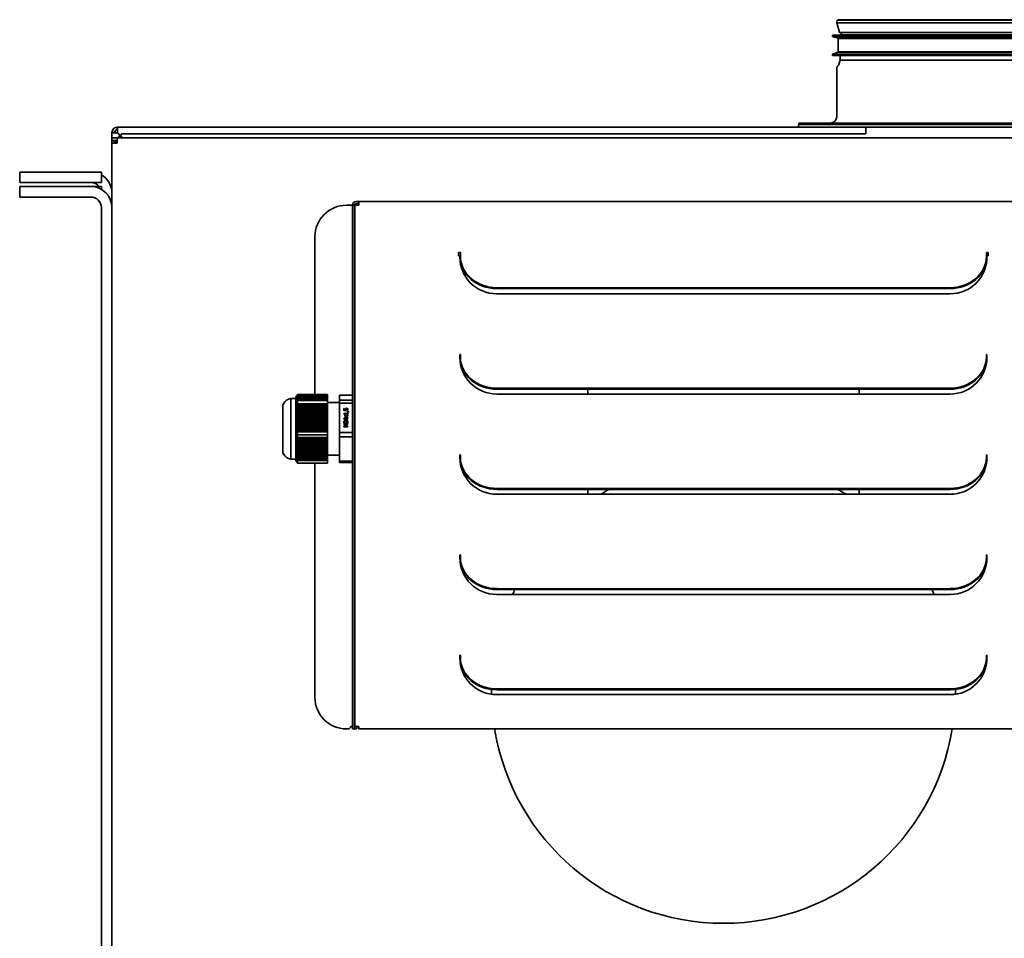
# Model space of a CAD drawing. Header units: millimetres. Extents: x 1096 to 1704, y 705 to 1275.
# Tile 2 of 3: x 1096 to 1470, y 926 to 1275. Entities that reach past the tile are written whole.
import ezdxf

# ---------------------------------------------------------------- set-up
doc = ezdxf.new("R2010")
doc.units = ezdxf.units.MM
doc.header["$LTSCALE"] = 6.666667
doc.layers.add('Krawędzie widoczne(ISO)', color=7, linetype='Continuous', lineweight=35, true_color=0x262659)

msp = doc.modelspace()

# ---------------------------------------------------------------- linework, layer by layer
at = {"layer": 'Krawędzie widoczne(ISO)'}
for p, q in [((1630.21, 1274.43), (1406.79, 1274.43)), ((1629.66, 1274.64), (1407.35, 1274.64)), ((1630.42, 1273.5), (1406.58, 1273.5)), ((1407.58, 1269.83), (1406.58, 1273.5)), ((1632.14, 1268.81), (1404.86, 1268.81)), ((1404.86, 1268.31), (1404.86, 1268.81)), ((1632.14, 1268.31), (1404.86, 1268.31)), ((1407.03, 1267.63), (1404.86, 1268.31)), ((1630.02, 1267.45), (1406.98, 1267.45)), ((1406.98, 1262.45), (1406.98, 1267.45)), ((1629.97, 1267.63), (1407.03, 1267.63)), ((1407.03, 1267.45), (1407.03, 1267.63)), ((1629.42, 1269.83), (1407.58, 1269.83)), ((1629.17, 1268.86), (1407.83, 1268.86)), ((1407.83, 1268.81), (1407.83, 1268.86)), ((1408.36, 1268.86), (1408.21, 1269.83)), ((1407.03, 1262.27), (1404.86, 1261.58)), ((1632.14, 1261.58), (1404.86, 1261.58)), ((1404.86, 1261.08), (1404.86, 1261.58)), ((1632.14, 1261.08), (1404.86, 1261.08)), ((1630.02, 1262.45), (1406.98, 1262.45)), ((1407.03, 1262.27), (1407.03, 1262.45)), ((1629.97, 1262.27), (1407.03, 1262.27)), ((1407.83, 1259.28), (1407.33, 1257.68)), ((1407.83, 1259.28), (1407.83, 1261.08)), ((1407.83, 1259.28), (1629.17, 1259.28)), ((1406.5, 1237.86), (1406.5, 1256.26)), ((1133.5, 1232.86), (1133.5, 1233.86)), ((1133.5, 1233.86), (1414.84, 1233.86)), ((1392, 1234.86), (1645, 1234.86)), ((1392, 1233.86), (1392, 1234.86)), ((1644.9, 1235.46), (1392.1, 1235.46)), ((1392.1, 1234.86), (1392.1, 1235.46)), ((1414.84, 1233.86), (1622.16, 1233.86)), ((1417.5, 1233.36), (1417.5, 1231.36)), ((1131.5, 1229.86), (1131.5, 1231.86)), ((1131.5, 1231.86), (1132.5, 1231.86)), ((1131.5, 1229.86), (1132.3, 1229.86)), ((1131.5, 1229.86), (1131.5, 1228.86)), ((1133.5, 1229.86), (1132.3, 1229.86)), ((1133.5, 1231.72), (1134.85, 1230.37)), ((1679.5, 1229.86), (1133.5, 1229.86)), ((1133.5, 1229.86), (1133.5, 1227.86)), ((1134.99, 1230.51), (1133.64, 1231.86)), ((1134, 1229.86), (1134, 1230.01)), ((1134.85, 1230.37), (1135.36, 1229.86)), ((1134.99, 1230.51), (1135.64, 1229.86)), ((1135.35, 1231.36), (1417.5, 1231.36)), ((1132.3, 1228.86), (1131.5, 1228.86)), ((1131.5, 1228.76), (1131.5, 1228.86)), ((1131.5, 1227.96), (1131.5, 1228.76)), ((1132.5, 1228.76), (1131.5, 1228.76)), ((1131.5, 1227.96), (1131.5, 1227.86)), ((1131.5, 1227.86), (1131.5, 768.86)), ((1131.5, 1227.86), (1133.5, 1227.86)), ((1132.3, 1228.86), (1133.5, 1228.86)), ((1132.5, 1228.76), (1132.5, 1227.96)), ((1132.5, 1227.86), (1132.5, 1227.96)), ((1133, 1228.36), (1133.5, 1228.36)), ((1133, 1228.36), (1133, 1227.86)), ((1096.5, 1216.86), (1096.5, 1212.86)), ((1096.5, 1216.86), (1127.5, 1216.86)), ((1127.5, 1212.86), (1127.5, 1216.86)), ((1127.5, 1212.86), (1096.5, 1212.86)), ((1096.5, 1211.36), (1112, 1211.36)), ((1096.5, 1211.36), (1096.5, 1207.36)), ((1112, 1211.36), (1123.5, 1211.36)), ((1123.5, 1211.36), (1127.5, 1211.36)), ((1127.5, 1211.36), (1127.5, 1210.29)), ((1112, 1207.36), (1096.5, 1207.36)), ((1123.5, 1207.36), (1112, 1207.36)), ((1127.5, 1203.36), (1127.5, 784.36)), ((1220.5, 1204.28), (1222.1, 1204.28)), ((1222.1, 1204.28), (1222.8, 1204.28)), ((1222.8, 1203.78), (1222.8, 1204.28)), ((1223.5, 1204.28), (1222.8, 1204.28)), ((1222.8, 1203.78), (1222.8, 1006.68)), ((1223.5, 1204.28), (1223.5, 1203.78)), ((1223.5, 1006.68), (1223.5, 1203.78)), ((1225.11, 1204.28), (1223.71, 1204.28)), ((1223.71, 1006.56), (1223.71, 1204.28)), ((1224.2, 1205.68), (1225.11, 1205.68)), ((1225.11, 1204.98), (1224.2, 1204.98)), ((1224.2, 1204.28), (1224.2, 1204.98)), ((1225.11, 1204.28), (1225.11, 1205.68)), ((1225.11, 1205.68), (1501.89, 1205.68)), ((1208.5, 1192.28), (1208.5, 1132.46)), ((1263, 1185.07), (1263, 1186.3)), ((1263, 1186.3), (1263.7, 1186.3)), ((1263.5, 1185.07), (1263, 1185.07)), ((1263.5, 1184.68), (1263.5, 1185.07)), ((1263.7, 1186.3), (1263.7, 1185.95)), ((1263.7, 1185.95), (1263.7, 1185.6)), ((1263.7, 1185.6), (1263.7, 1184.96)), ((1263.7, 1184.96), (1263.7, 1184.61)), ((1463.3, 1186.3), (1464, 1186.3)), ((1463.3, 1185.95), (1463.3, 1186.3)), ((1463.3, 1185.6), (1463.3, 1185.95)), ((1463.3, 1184.96), (1463.3, 1185.6)), ((1463.3, 1184.96), (1463.3, 1184.61)), ((1463.5, 1185.07), (1463.5, 1184.68)), ((1464, 1185.07), (1463.5, 1185.07)), ((1464, 1186.3), (1464, 1185.07)), ((1277.5, 1173.01), (1449.5, 1173.01)), ((1449.5, 1172.66), (1277.5, 1172.66)), ((1449.5, 1170.68), (1277.5, 1170.68)), ((1263.5, 1146.68), (1263.5, 1147.68)), ((1263.5, 1147.68), (1263.7, 1147.68)), ((1263.7, 1147.68), (1263.7, 1146.95)), ((1263.7, 1146.95), (1263.7, 1146.77)), ((1463.3, 1147.68), (1463.5, 1147.68)), ((1463.3, 1146.95), (1463.3, 1147.68)), ((1463.3, 1146.77), (1463.3, 1146.95)), ((1463.5, 1147.68), (1463.5, 1146.68)), ((1263.7, 1146.77), (1263.7, 1146.76)), ((1263.7, 1146.76), (1263.7, 1146.58)), ((1463.3, 1146.77), (1463.3, 1146.76)), ((1463.3, 1146.76), (1463.3, 1146.58)), ((1213.3, 1131.96), (1201.53, 1131.96)), ((1201.6, 1132.06), (1213.3, 1132.06)), ((1213.3, 1132.16), (1201.68, 1132.16)), ((1201.77, 1132.26), (1213.3, 1132.26)), ((1213.3, 1132.46), (1201.98, 1132.46)), ((1213.3, 1132.46), (1213.3, 1132.26)), ((1213.3, 1132.26), (1213.3, 1132.16)), ((1213.3, 1132.16), (1213.3, 1132.06)), ((1213.3, 1132.06), (1213.3, 1131.96)), ((1213.3, 1131.96), (1213.3, 1131.86)), ((1217.8, 1132.3), (1217.8, 1130.34)), ((1217.8, 1132.3), (1222.8, 1132.3)), ((1277.5, 1134.87), (1449.5, 1134.87)), ((1449.5, 1134.52), (1277.5, 1134.52)), ((1449.5, 1132.68), (1277.5, 1132.68)), ((1312, 1132.68), (1312, 1134.52)), ((1415, 1132.68), (1415, 1134.52)), ((1199.39, 1130.98), (1199.39, 1107.98)), ((1201.3, 1130.98), (1199.39, 1130.98)), ((1201.3, 1131.48), (1201.3, 1131.43)), ((1201.3, 1131.48), (1201.3, 1131.48)), ((1201.31, 1131.47), (1201.3, 1131.43)), ((1201.3, 1131.37), (1201.3, 1131.43)), ((1201.3, 1131.37), (1201.3, 1131.32)), ((1213.3, 1131.37), (1201.3, 1131.37)), ((1201.3, 1131.37), (1201.3, 1131.37)), ((1201.3, 1131.32), (1201.3, 1131.27)), ((1201.3, 1131.14), (1201.3, 1131.27)), ((1201.3, 1131.27), (1201.3, 1131.27)), ((1201.3, 1131.27), (1213.3, 1131.27)), ((1201.3, 1131.14), (1201.31, 1131.17)), ((1201.3, 1131.14), (1201.3, 1130.96)), ((1201.3, 1130.82), (1201.3, 1130.96)), ((1201.3, 1130.82), (1201.3, 1130.49)), ((1201.3, 1130.42), (1201.3, 1130.49)), ((1201.3, 1130.42), (1201.3, 1126.42)), ((1201.31, 1131.47), (1213.3, 1131.47)), ((1213.3, 1131.17), (1201.31, 1131.17)), ((1213.3, 1131.57), (1201.33, 1131.57)), ((1201.33, 1131.07), (1213.3, 1131.07)), ((1201.37, 1131.66), (1213.3, 1131.66)), ((1213.3, 1130.97), (1201.37, 1130.97)), ((1213.3, 1131.76), (1201.41, 1131.76)), ((1201.41, 1130.87), (1213.3, 1130.87)), ((1201.46, 1131.86), (1213.3, 1131.86)), ((1213.3, 1130.78), (1201.46, 1130.78)), ((1201.53, 1130.68), (1213.3, 1130.68)), ((1213.3, 1128.57), (1201.55, 1128.57)), ((1213.3, 1130.58), (1201.6, 1130.58)), ((1201.68, 1130.48), (1213.3, 1130.48)), ((1213.3, 1128.47), (1201.68, 1128.47)), ((1213.3, 1130.38), (1201.77, 1130.38)), ((1201.77, 1129.03), (1213.3, 1129.03)), ((1213.3, 1130.18), (1201.98, 1130.18)), ((1213.3, 1131.86), (1213.3, 1131.76)), ((1213.3, 1131.76), (1213.3, 1131.66)), ((1213.3, 1131.66), (1213.3, 1131.57)), ((1213.3, 1131.57), (1213.3, 1131.47)), ((1213.3, 1131.47), (1213.3, 1131.37)), ((1213.3, 1131.37), (1213.3, 1131.27)), ((1213.3, 1131.27), (1213.3, 1131.17)), ((1213.3, 1131.17), (1213.3, 1131.07)), ((1213.3, 1131.07), (1213.3, 1130.97)), ((1213.3, 1130.97), (1213.3, 1130.87)), ((1213.3, 1130.87), (1213.3, 1130.78)), ((1213.3, 1130.78), (1213.3, 1130.68)), ((1213.3, 1130.68), (1213.3, 1130.58)), ((1213.3, 1130.58), (1213.3, 1130.48)), ((1213.3, 1130.48), (1213.3, 1130.38)), ((1213.3, 1130.38), (1213.3, 1130.18)), ((1213.3, 1130.18), (1213.3, 1129.03)), ((1217.8, 1129.48), (1213.3, 1129.48)), ((1213.3, 1129.03), (1213.3, 1128.57)), ((1213.3, 1128.57), (1213.3, 1128.47)), ((1213.3, 1128.47), (1213.3, 1127.9)), ((1217.8, 1130.34), (1217.8, 1129.24)), ((1222.8, 1130.34), (1217.8, 1130.34)), ((1217.8, 1129.24), (1217.8, 1118.14)), ((1217.8, 1129.24), (1222.8, 1129.24)), ((1223.5, 1129.48), (1223.71, 1129.48)), ((1196.3, 1128.08), (1196.3, 1110.88)), ((1201.3, 1126.32), (1201.3, 1126.42)), ((1213.3, 1126.32), (1201.3, 1126.32)), ((1201.3, 1126.29), (1201.3, 1126.32)), ((1201.3, 1126.29), (1201.3, 1125.51)), ((1201.3, 1125.2), (1201.3, 1125.51)), ((1213.3, 1125.2), (1201.3, 1125.2)), ((1201.3, 1125.12), (1201.3, 1125.2)), ((1201.3, 1125.12), (1201.3, 1124.5)), ((1201.31, 1124.53), (1201.3, 1124.5)), ((1201.3, 1124.07), (1201.3, 1124.5)), ((1201.31, 1124.53), (1213.3, 1124.53)), ((1213.3, 1125.1), (1201.33, 1125.1)), ((1201.37, 1125.66), (1213.3, 1125.66)), ((1213.3, 1127.44), (1201.38, 1127.44)), ((1213.3, 1126.22), (1201.41, 1126.22)), ((1201.46, 1126.78), (1213.3, 1126.78)), ((1213.3, 1127.34), (1201.53, 1127.34)), ((1201.6, 1127.9), (1213.3, 1127.9)), ((1213.3, 1127.9), (1213.3, 1127.44)), ((1213.3, 1127.44), (1213.3, 1127.34)), ((1213.3, 1127.34), (1213.3, 1126.78)), ((1213.3, 1126.78), (1213.3, 1126.32)), ((1213.3, 1126.32), (1213.3, 1126.22)), ((1213.3, 1126.22), (1213.3, 1125.66)), ((1213.3, 1125.66), (1213.3, 1125.2)), ((1213.3, 1125.2), (1213.3, 1125.1)), ((1213.3, 1125.1), (1213.3, 1124.53)), ((1213.3, 1124.53), (1213.3, 1124.07)), ((1219.47, 1126.49), (1219.47, 1127.26)), ((1219.47, 1127.26), (1219.65, 1127.26)), ((1219.47, 1127.23), (1219.65, 1127.23)), ((1220.25, 1126.49), (1219.47, 1126.49)), ((1219.47, 1125.18), (1219.47, 1125.32)), ((1219.47, 1125.32), (1220.82, 1125.32)), ((1219.47, 1125.29), (1220.82, 1125.29)), ((1219.65, 1127.26), (1219.65, 1126.67)), ((1219.65, 1126.67), (1220.05, 1126.67)), ((1219.65, 1126.67), (1219.65, 1126.64)), ((1219.65, 1126.64), (1220.05, 1126.64)), ((1219.81, 1124.89), (1219.68, 1124.89)), ((1220.82, 1125.14), (1219.81, 1125.14)), ((1219.81, 1125.14), (1219.81, 1124.89)), ((1219.85, 1124.46), (1219.85, 1124.67)), ((1219.85, 1124.67), (1220.4, 1124.3)), ((1219.85, 1124.63), (1220.4, 1124.27)), ((1220.27, 1124.2), (1219.85, 1124.46)), ((1220.05, 1126.67), (1220.05, 1126.64)), ((1220.21, 1126.77), (1220.21, 1126.73)), ((1220.4, 1124.3), (1220.97, 1124.67)), ((1220.4, 1124.27), (1220.97, 1124.63)), ((1220.97, 1124.45), (1220.55, 1124.19)), ((1220.69, 1125.97), (1220.69, 1126.2)), ((1220.69, 1126.2), (1221.35, 1125.94)), ((1220.69, 1126.17), (1221.35, 1125.9)), ((1221.35, 1125.8), (1220.69, 1125.97)), ((1220.71, 1126.43), (1220.71, 1126.45)), ((1220.92, 1126.43), (1220.71, 1126.43)), ((1220.79, 1126.6), (1220.79, 1126.56)), ((1220.82, 1125.32), (1220.82, 1125.57)), ((1220.82, 1125.57), (1220.97, 1125.57)), ((1220.82, 1125.54), (1220.97, 1125.54)), ((1220.82, 1125.32), (1220.82, 1125.29)), ((1220.82, 1124.89), (1220.82, 1125.14)), ((1220.97, 1124.89), (1220.82, 1124.89)), ((1220.83, 1126.8), (1220.83, 1126.77)), ((1220.97, 1125.57), (1220.97, 1124.89)), ((1220.97, 1124.67), (1220.97, 1124.45)), ((1221.35, 1125.94), (1221.35, 1125.8)), ((1201.3, 1124.07), (1201.3, 1124.07)), ((1201.3, 1123.97), (1201.3, 1124.07)), ((1213.3, 1124.07), (1201.3, 1124.07)), ((1201.3, 1123.97), (1201.3, 1123.69)), ((1213.3, 1123.97), (1201.3, 1123.97)), ((1201.3, 1123.97), (1201.3, 1123.97)), ((1201.3, 1123.69), (1201.3, 1123.4)), ((1201.3, 1123.41), (1201.3, 1123.4)), ((1201.3, 1123.41), (1213.3, 1123.41)), ((1201.3, 1122.95), (1201.3, 1123.4)), ((1201.3, 1122.95), (1201.3, 1122.95)), ((1201.3, 1122.86), (1201.3, 1122.95)), ((1213.3, 1122.95), (1201.3, 1122.95)), ((1201.3, 1122.86), (1201.3, 1122.19)), ((1201.3, 1122.86), (1201.31, 1122.85)), ((1201.3, 1121.82), (1201.3, 1122.19)), ((1201.3, 1121.76), (1201.3, 1121.82)), ((1213.3, 1121.82), (1201.3, 1121.82)), ((1201.3, 1121.76), (1201.3, 1120.84)), ((1201.3, 1120.7), (1201.3, 1120.84)), ((1213.3, 1122.85), (1201.31, 1122.85)), ((1201.33, 1122.28), (1213.3, 1122.28)), ((1213.3, 1121.73), (1201.37, 1121.73)), ((1201.41, 1121.16), (1213.3, 1121.16)), ((1213.3, 1124.07), (1213.3, 1123.97)), ((1213.3, 1123.97), (1213.3, 1123.41)), ((1213.3, 1123.41), (1213.3, 1122.95)), ((1213.3, 1122.95), (1213.3, 1122.85)), ((1213.3, 1122.85), (1213.3, 1122.28)), ((1213.3, 1122.28), (1213.3, 1121.82)), ((1213.3, 1121.82), (1213.3, 1121.73)), ((1213.3, 1121.73), (1213.3, 1121.16)), ((1213.3, 1121.16), (1213.3, 1120.7)), ((1219.47, 1121.21), (1219.47, 1121.47)), ((1219.47, 1121.47), (1220.97, 1121.47)), ((1219.47, 1121.43), (1220.97, 1121.43)), ((1220.31, 1120.87), (1219.47, 1121.21)), ((1219.47, 1120.52), (1220.31, 1120.87)), ((1219.47, 1120.48), (1220.31, 1120.83)), ((1219.74, 1121.74), (1219.53, 1121.74)), ((1219.61, 1123.19), (1219.61, 1123.16)), ((1219.61, 1122.09), (1219.61, 1122.05)), ((1220.97, 1121.28), (1219.68, 1121.28)), ((1219.68, 1121.28), (1220.56, 1120.92)), ((1219.68, 1121.28), (1219.68, 1121.25)), ((1219.68, 1121.25), (1220.56, 1120.88)), ((1220.56, 1120.8), (1219.68, 1120.44)), ((1219.74, 1121.75), (1219.74, 1121.74)), ((1219.85, 1123.95), (1220.27, 1124.2)), ((1219.85, 1123.91), (1220.27, 1124.17)), ((1220.41, 1124.09), (1219.85, 1123.73)), ((1219.85, 1123.73), (1219.85, 1123.95)), ((1220.27, 1124.2), (1220.27, 1124.17)), ((1220.31, 1120.87), (1220.31, 1120.83)), ((1220.4, 1124.3), (1220.4, 1124.27)), ((1220.97, 1123.73), (1220.41, 1124.09)), ((1220.55, 1124.19), (1220.97, 1123.93)), ((1220.55, 1124.19), (1220.55, 1124.16)), ((1220.55, 1124.16), (1220.97, 1123.89)), ((1220.56, 1120.92), (1220.56, 1120.8)), ((1220.97, 1121.71), (1220.76, 1121.71)), ((1220.8, 1121.89), (1220.8, 1122.58)), ((1220.8, 1122.58), (1220.97, 1122.58)), ((1220.8, 1122.54), (1220.97, 1122.54)), ((1220.8, 1121.89), (1220.8, 1121.85)), ((1220.84, 1123.19), (1220.84, 1123.16)), ((1220.97, 1123.93), (1220.97, 1123.73)), ((1220.97, 1122.58), (1220.97, 1121.71)), ((1220.97, 1121.47), (1220.97, 1121.28)), ((1201.3, 1120.68), (1201.3, 1120.7)), ((1213.3, 1120.7), (1201.3, 1120.7)), ((1201.3, 1120.68), (1201.3, 1114.48)), ((1213.3, 1119.58), (1201.38, 1119.58)), ((1213.3, 1120.6), (1201.46, 1120.6)), ((1201.53, 1120.04), (1213.3, 1120.04)), ((1213.3, 1118.45), (1201.55, 1118.45)), ((1213.3, 1119.48), (1201.6, 1119.48)), ((1201.68, 1118.91), (1213.3, 1118.91)), ((1213.3, 1118.35), (1201.77, 1118.35)), ((1213.3, 1117.2), (1201.98, 1117.2)), ((1213.3, 1120.7), (1213.3, 1120.6)), ((1213.3, 1120.6), (1213.3, 1120.04)), ((1213.3, 1120.04), (1213.3, 1119.58)), ((1213.3, 1119.58), (1213.3, 1119.48)), ((1213.3, 1119.48), (1213.3, 1118.91)), ((1213.3, 1118.91), (1213.3, 1118.45)), ((1213.3, 1118.45), (1213.3, 1118.35)), ((1213.3, 1118.35), (1213.3, 1117.2)), ((1213.3, 1117.2), (1213.3, 1116.25)), ((1217.8, 1118.14), (1217.8, 1116.43)), ((1222.8, 1118.14), (1217.8, 1118.14)), ((1219.47, 1120.26), (1219.47, 1120.52)), ((1220.97, 1120.26), (1219.47, 1120.26)), ((1219.68, 1120.44), (1220.97, 1120.44)), ((1219.68, 1120.44), (1219.68, 1120.4)), ((1219.68, 1120.4), (1220.97, 1120.4)), ((1220.97, 1120.44), (1220.97, 1120.26)), ((1201.3, 1114.33), (1201.3, 1114.48)), ((1201.3, 1114.33), (1201.3, 1113.51)), ((1201.3, 1113.12), (1201.3, 1113.51)), ((1201.37, 1113.47), (1213.3, 1113.47)), ((1213.3, 1113.94), (1201.41, 1113.94)), ((1201.46, 1114.4), (1213.3, 1114.4)), ((1213.3, 1114.87), (1201.53, 1114.87)), ((1201.6, 1115.33), (1213.3, 1115.33)), ((1213.3, 1115.79), (1201.68, 1115.79)), ((1201.77, 1116.25), (1213.3, 1116.25)), ((1213.3, 1116.25), (1213.3, 1115.79)), ((1213.3, 1115.79), (1213.3, 1115.33)), ((1213.3, 1115.33), (1213.3, 1114.87)), ((1213.3, 1114.87), (1213.3, 1114.4)), ((1213.3, 1114.4), (1213.3, 1113.94)), ((1213.3, 1113.94), (1213.3, 1113.47)), ((1213.3, 1113.47), (1213.3, 1113.01)), ((1217.8, 1116.43), (1217.8, 1107.28)), ((1217.8, 1116.43), (1222.8, 1116.43)), ((1201.3, 1113.12), (1201.3, 1112.55)), ((1201.3, 1112.09), (1201.3, 1112.55)), ((1201.31, 1112.55), (1201.3, 1112.55)), ((1201.3, 1112.09), (1201.3, 1111.85)), ((1213.3, 1112.09), (1201.3, 1112.09)), ((1201.3, 1112.09), (1201.3, 1112.09)), ((1201.3, 1111.85), (1201.3, 1111.62)), ((1201.3, 1111.62), (1201.3, 1111.62)), ((1201.3, 1111.62), (1213.3, 1111.62)), ((1201.3, 1111.2), (1201.3, 1111.62)), ((1201.3, 1111.2), (1201.31, 1111.16)), ((1201.3, 1111.2), (1201.3, 1110.71)), ((1201.3, 1110.42), (1201.3, 1110.71)), ((1201.3, 1110.42), (1201.3, 1109.84)), ((1201.3, 1109.74), (1201.3, 1109.84)), ((1201.3, 1109.74), (1201.3, 1107.54)), ((1201.31, 1112.55), (1213.3, 1112.55)), ((1213.3, 1111.16), (1201.31, 1111.16)), ((1213.3, 1113.01), (1201.33, 1113.01)), ((1201.33, 1110.7), (1213.3, 1110.7)), ((1213.3, 1110.23), (1201.37, 1110.23)), ((1201.41, 1109.77), (1213.3, 1109.77)), ((1213.3, 1113.01), (1213.3, 1112.55)), ((1213.3, 1112.55), (1213.3, 1112.09)), ((1213.3, 1112.09), (1213.3, 1111.62)), ((1213.3, 1111.62), (1213.3, 1111.16)), ((1213.3, 1111.16), (1213.3, 1110.7)), ((1213.3, 1110.7), (1213.3, 1110.23)), ((1213.3, 1110.23), (1213.3, 1109.77)), ((1213.3, 1109.77), (1213.3, 1109.31)), ((1263.5, 1108.68), (1263.5, 1109.68)), ((1263.5, 1109.68), (1263.7, 1109.68)), ((1263.7, 1109.68), (1263.7, 1108.95)), ((1463.3, 1109.68), (1463.5, 1109.68)), ((1463.3, 1108.95), (1463.3, 1109.68)), ((1463.5, 1109.68), (1463.5, 1108.68)), ((1201.3, 1107.98), (1199.39, 1107.98)), ((1201.3, 1107.52), (1201.3, 1107.54)), ((1201.3, 1107.52), (1201.3, 1107.48)), ((1201.43, 1107.2), (1201.41, 1107.2)), ((1213.3, 1109.31), (1201.46, 1109.31)), ((1201.53, 1108.84), (1213.3, 1108.84)), ((1201.56, 1107), (1201.53, 1107)), ((1213.3, 1108.38), (1201.6, 1108.38)), ((1201.68, 1107.92), (1213.3, 1107.92)), ((1201.73, 1106.81), (1201.68, 1106.81)), ((1213.3, 1107.46), (1201.77, 1107.46)), ((1213.3, 1106.51), (1201.98, 1106.51)), ((1208.5, 1106.51), (1208.5, 1017.68)), ((1217.8, 1109.48), (1213.3, 1109.48)), ((1213.3, 1109.31), (1213.3, 1108.84)), ((1213.3, 1108.84), (1213.3, 1108.38)), ((1213.3, 1108.38), (1213.3, 1107.92)), ((1213.3, 1107.92), (1213.3, 1107.46)), ((1213.3, 1107.46), (1213.3, 1106.51)), ((1217.8, 1107.28), (1217.8, 1106.67)), ((1222.8, 1107.28), (1217.8, 1107.28)), ((1217.8, 1106.67), (1222.8, 1106.67)), ((1223.5, 1109.48), (1223.71, 1109.48)), ((1263.7, 1108.95), (1263.7, 1108.77)), ((1263.7, 1108.77), (1263.7, 1108.76)), ((1263.7, 1108.76), (1263.7, 1108.58)), ((1463.3, 1108.77), (1463.3, 1108.95)), ((1463.3, 1108.77), (1463.3, 1108.76)), ((1463.3, 1108.76), (1463.3, 1108.58)), ((1277.5, 1096.87), (1449.5, 1096.87)), ((1449.5, 1096.52), (1277.5, 1096.52)), ((1449.5, 1094.68), (1277.5, 1094.68)), ((1312, 1094.68), (1312, 1096.52)), ((1415, 1094.68), (1415, 1096.52)), ((1263.5, 1070.68), (1263.5, 1071.68)), ((1263.5, 1071.68), (1263.7, 1071.68)), ((1263.7, 1071.68), (1263.7, 1070.95)), ((1263.7, 1070.95), (1263.7, 1070.77)), ((1263.7, 1070.77), (1263.7, 1070.76)), ((1263.7, 1070.76), (1263.7, 1070.58)), ((1463.3, 1071.68), (1463.5, 1071.68)), ((1463.3, 1070.95), (1463.3, 1071.68)), ((1463.3, 1070.77), (1463.3, 1070.95)), ((1463.3, 1070.77), (1463.3, 1070.76)), ((1463.3, 1070.76), (1463.3, 1070.58)), ((1463.5, 1071.68), (1463.5, 1070.68)), ((1277.5, 1058.87), (1449.5, 1058.87)), ((1449.5, 1058.52), (1277.5, 1058.52)), ((1449.5, 1056.68), (1277.5, 1056.68)), ((1263.5, 1032.68), (1263.5, 1033.68)), ((1263.5, 1033.68), (1263.7, 1033.68)), ((1263.7, 1033.68), (1263.7, 1032.95)), ((1263.7, 1032.95), (1263.7, 1032.77)), ((1263.7, 1032.77), (1263.7, 1032.76)), ((1263.7, 1032.76), (1263.7, 1032.58)), ((1463.3, 1033.68), (1463.5, 1033.68)), ((1463.3, 1032.95), (1463.3, 1033.68)), ((1463.3, 1032.77), (1463.3, 1032.95)), ((1463.3, 1032.77), (1463.3, 1032.76)), ((1463.3, 1032.76), (1463.3, 1032.58)), ((1463.5, 1033.68), (1463.5, 1032.68)), ((1277.5, 1020.87), (1449.5, 1020.87)), ((1449.5, 1020.52), (1277.5, 1020.52)), ((1449.5, 1018.68), (1277.5, 1018.68)), ((1220.5, 1005.68), (1221.11, 1005.68)), ((1222.1, 1006.56), (1222.8, 1006.56)), ((1222.8, 1005.68), (1222.8, 1006.68)), ((1222.8, 1005.68), (1223.5, 1005.68)), ((1223.5, 1006.68), (1223.5, 1005.68)), ((1225.11, 1006.56), (1223.71, 1006.56)), ((1223.71, 1005.68), (1223.71, 1006.56)), ((1223.71, 1005.68), (1224.41, 1005.68)), ((1224.41, 1006.56), (1224.41, 1005.68)), ((1225.11, 1005.68), (1225.11, 1006.56)), ((1501.89, 1005.68), (1225.11, 1005.68))]:
    msp.add_line(p, q, dxfattribs=at)
for centre, radius, start, end in [((1407.64, 1273.75), 1.08, 141.5191, 193.3901), ((1407.35, 1273.79), 0.845, 90, 131.4069), ((1407.7, 1256.26), 1.2, 125.1191, 180), ((1406.52, 1257.93), 0.845, 305.1191, 342.463), ((1404.1, 1237.86), 2.4, 270, 0), ((1133.5, 1231.86), 2, 90, 180), ((1133.5, 1231.86), 1, 90, 180), ((1418, 1233.36), 0.5, 90, 180), ((1134.5, 1230.01), 0.5, 45, 180), ((1135.35, 1230.86), 0.5, 90, 225), ((1137.5, 1227.86), 3, 133.0898, 136.9102), ((1123.5, 1208.86), 8, 0, 60), ((1123.5, 1208.86), 4, 38.6822, 90), ((1123.5, 1203.36), 8, 0, 90), ((1123.5, 1203.36), 4, 0, 90), ((1220.5, 1192.28), 12, 90, 180), ((1224.2, 1204.28), 1.4, 90, 180), ((1224.2, 1204.28), 0.7, 90, 180), ((1277.5, 1184.68), 14, 180, 270), ((1449.5, 1184.68), 14, 270, 0), ((1277.5, 1146.68), 14, 180, 270), ((1449.5, 1146.68), 14, 270, 0), ((1198.3, 1128.08), 2, 151.9758, 180), ((1199.85, 1127.26), 3.75, 96.9421, 151.9758), ((1198.3, 1110.88), 2, 180, 208.0242), ((1199.85, 1111.71), 3.75, 208.0242, 263.0579), ((1277.5, 1108.68), 14, 180, 270), ((1449.5, 1108.68), 14, 270, 0), ((1363.5, 1019.98), 88, 119.5661, 121.9117), ((1363.5, 1019.98), 88, 58.0883, 60.4339), ((1277.5, 1070.68), 14, 180, 270), ((1449.5, 1070.68), 14, 270, 0), ((1363.5, 1019.98), 88, 154.0256, 155.3518), ((1363.5, 1019.98), 88, 24.6482, 25.9744), ((1277.5, 1032.68), 14, 180, 270), ((1449.5, 1032.68), 14, 270, 0), ((1363.5, 1019.98), 88, 179.5656, 180.7537), ((1363.5, 1019.98), 88, 359.2463, 0.4344), ((1220.5, 1017.68), 12, 180, 270), ((1221.11, 1006.68), 1, 270, 352.8192), ((1223.67, 1006.56), 0.175, 180, 282.2503), ((1223.67, 1006.56), 0.875, 258.463, 272.4322), ((1223.67, 1006.56), 0.875, 327.3983, 0), ((1363.5, 1019.98), 88, 189.352, 350.648)]:
    msp.add_arc(centre, radius, start, end, dxfattribs=at)
for centre, major_axis, ratio, start_param, end_param in [((1277.5, 1184.96), (-13.8, 0), 0.866025, 0, 1.570796), ((1277.5, 1184.61), (-13.8, 0), 0.866025, 0, 1.570796), ((1449.5, 1184.96), (13.8, 0), 0.866025, 4.712389, 6.283185), ((1449.5, 1184.61), (13.8, 0), 0.866025, 4.712389, 6.283185), ((1263.77, 1146.95), (-0.019, -0.696), 0.102041, 4.975613, 5.238832), ((1277.5, 1146.83), (-13.8, 0), 0.866025, 0.019124, 1.570796), ((1263.77, 1146.95), (0.02, 1.4), 0.051235, 1.832953, 2.095108), ((1277.5, 1146.48), (-13.8, 0), 0.866025, 0.019124, 1.570796), ((1449.5, 1146.83), (13.8, 0), 0.866025, 4.712389, 6.264061), ((1449.5, 1146.48), (13.8, 0), 0.866025, 4.712389, 6.264061), ((1463.23, 1146.95), (-0.019, 0.696), 0.102041, 4.185946, 4.449165), ((1463.23, 1146.95), (0.02, -1.4), 0.051235, 1.046485, 1.30864), ((1234.28, 1131.32), (-32.98, 0), 0.164614, 6.274037, 6.283185), ((1234.28, 1131.32), (-32.98, 0), 0.164614, 0.000001, 0.009149), ((1277.14, 1111.9), (-78.4, 0), 0.936518, 6.021734, 6.027184), ((1234.84, 1131.32), (-33.54, 0), 0.164614, 6.237994, 6.255998), ((1234.84, 1131.32), (-33.54, 0), 0.164614, 0.027187, 0.045191), ((1277.14, 1129.56), (-78.4, 0), 0.164614, 0.256001, 0.261451), ((1234.84, 1123.68), (-33.54, 0), 0.936518, 6.237994, 6.255998), ((1234.28, 1123.69), (-32.98, 0), 0.936518, 6.274037, 6.283185), ((1234.28, 1123.69), (-32.98, 0), 0.936518, 0.000001, 0.009149), ((1277.14, 1105.52), (-78.4, 0), 0.771904, 6.021734, 6.027184), ((1234.84, 1123.7), (-33.54, 0), 0.936518, 0.027187, 0.045191), ((1277.14, 1132.92), (-78.4, 0), 0.936518, 0.256001, 0.261451), ((1234.28, 1111.85), (-32.98, 0), 0.771904, 6.274037, 6.283185), ((1234.28, 1111.85), (-32.98, 0), 0.771904, 0.000001, 0.009149), ((1277.14, 1113.1), (-78.4, 0), 0.164614, 0.256001, 0.261451), ((1234.84, 1111.84), (-33.54, 0), 0.771904, 6.237994, 6.255998), ((1234.84, 1111.86), (-33.54, 0), 0.771904, 0.027187, 0.045191), ((1277.14, 1122.84), (-78.4, 0), 0.771904, 0.256001, 0.261451), ((1263.77, 1108.95), (-0.019, -0.696), 0.102041, 4.975613, 5.238832), ((1277.5, 1108.83), (-13.8, 0), 0.866025, 0.019124, 1.570796), ((1263.77, 1108.95), (0.02, 1.4), 0.051235, 1.832953, 2.095108), ((1277.5, 1108.48), (-13.8, 0), 0.866025, 0.019124, 1.570796), ((1449.5, 1108.83), (13.8, 0), 0.866025, 4.712389, 6.264061), ((1449.5, 1108.48), (13.8, 0), 0.866025, 4.712389, 6.264061), ((1463.23, 1108.95), (-0.019, 0.696), 0.102041, 4.185946, 4.449165), ((1463.23, 1108.95), (0.02, -1.4), 0.051235, 1.046485, 1.30864), ((1263.77, 1070.95), (-0.019, -0.696), 0.102041, 4.975613, 5.238832), ((1277.5, 1070.83), (-13.8, 0), 0.866025, 0.019124, 1.570796), ((1263.77, 1070.95), (0.02, 1.4), 0.051235, 1.832953, 2.095108), ((1277.5, 1070.48), (-13.8, 0), 0.866025, 0.019124, 1.570796), ((1449.5, 1070.83), (13.8, 0), 0.866025, 4.712389, 6.264061), ((1449.5, 1070.48), (13.8, 0), 0.866025, 4.712389, 6.264061), ((1463.23, 1070.95), (-0.019, 0.696), 0.102041, 4.185946, 4.449165), ((1463.23, 1070.95), (0.02, -1.4), 0.051235, 1.046485, 1.30864), ((1263.77, 1032.95), (-0.019, -0.696), 0.102041, 4.975613, 5.238832), ((1277.5, 1032.83), (-13.8, 0), 0.866025, 0.019124, 1.570796), ((1263.77, 1032.95), (0.02, 1.4), 0.051235, 1.832953, 2.095108), ((1277.5, 1032.48), (-13.8, 0), 0.866025, 0.019124, 1.570796), ((1449.5, 1032.83), (13.8, 0), 0.866025, 4.712389, 6.264061), ((1449.5, 1032.48), (13.8, 0), 0.866025, 4.712389, 6.264061), ((1463.23, 1032.95), (-0.019, 0.696), 0.102041, 4.185946, 4.449165), ((1463.23, 1032.95), (0.02, -1.4), 0.051235, 1.046485, 1.30864)]:
    msp.add_ellipse(centre, major_axis=major_axis, ratio=ratio, start_param=start_param, end_param=end_param, dxfattribs=at)
for points in [[(1133.55, 1233.59), (1133.53, 1233.77), (1133.52, 1233.86), (1133.5, 1233.86)], [(1219.68, 1124.89), (1219.68, 1125.03), (1219.59, 1125.17), (1219.47, 1125.18)], [(1220.04, 1126.8), (1220.04, 1126.91), (1220.08, 1127.06), (1220.13, 1127.12)], [(1220.04, 1126.78), (1220.04, 1126.89), (1220.08, 1127.02), (1220.13, 1127.09)], [(1220.05, 1126.67), (1220.04, 1126.71), (1220.04, 1126.77), (1220.04, 1126.8)], [(1220.13, 1127.12), (1220.19, 1127.19), (1220.36, 1127.27), (1220.5, 1127.27)], [(1220.13, 1127.09), (1220.19, 1127.16), (1220.36, 1127.23), (1220.5, 1127.23)], [(1220.28, 1127), (1220.24, 1126.96), (1220.21, 1126.84), (1220.21, 1126.77)], [(1220.21, 1126.77), (1220.21, 1126.69), (1220.23, 1126.54), (1220.25, 1126.49)], [(1220.21, 1126.73), (1220.21, 1126.67), (1220.23, 1126.56), (1220.24, 1126.49)], [(1220.49, 1127.08), (1220.41, 1127.08), (1220.31, 1127.04), (1220.28, 1127)], [(1220.74, 1127.01), (1220.69, 1127.04), (1220.57, 1127.08), (1220.49, 1127.08)], [(1220.5, 1127.27), (1220.6, 1127.27), (1220.79, 1127.2), (1220.86, 1127.14)], [(1220.5, 1127.23), (1220.6, 1127.23), (1220.79, 1127.17), (1220.86, 1127.11)], [(1220.71, 1126.45), (1220.72, 1126.47), (1220.77, 1126.55), (1220.79, 1126.6)], [(1220.72, 1126.43), (1220.74, 1126.47), (1220.77, 1126.52), (1220.79, 1126.56)], [(1220.83, 1126.8), (1220.83, 1126.86), (1220.79, 1126.97), (1220.74, 1127.01)], [(1220.79, 1126.6), (1220.81, 1126.65), (1220.83, 1126.75), (1220.83, 1126.8)], [(1220.79, 1126.56), (1220.81, 1126.62), (1220.83, 1126.71), (1220.83, 1126.77)], [(1220.86, 1127.14), (1220.92, 1127.09), (1221, 1126.91), (1221, 1126.8)], [(1220.86, 1127.11), (1220.92, 1127.05), (1221, 1126.89), (1221, 1126.78)], [(1221, 1126.8), (1221, 1126.7), (1220.96, 1126.5), (1220.92, 1126.43)], [(1219.44, 1123.19), (1219.44, 1123.42), (1219.83, 1123.64), (1220.22, 1123.64)], [(1219.44, 1123.18), (1219.46, 1123.4), (1219.84, 1123.61), (1220.22, 1123.61)], [(1220.22, 1122.74), (1219.82, 1122.74), (1219.44, 1122.96), (1219.44, 1123.19)], [(1219.44, 1122.1), (1219.44, 1122.3), (1219.66, 1122.52), (1219.85, 1122.52)], [(1219.44, 1122.09), (1219.45, 1122.28), (1219.67, 1122.49), (1219.85, 1122.49)], [(1219.53, 1121.74), (1219.5, 1121.8), (1219.44, 1122.01), (1219.44, 1122.1)], [(1219.76, 1123.4), (1219.69, 1123.37), (1219.61, 1123.27), (1219.61, 1123.19)], [(1219.61, 1123.19), (1219.61, 1123.11), (1219.69, 1123.01), (1219.77, 1122.98)], [(1219.61, 1123.16), (1219.61, 1123.08), (1219.69, 1122.98), (1219.77, 1122.95)], [(1219.68, 1122.26), (1219.64, 1122.23), (1219.61, 1122.14), (1219.61, 1122.09)], [(1219.61, 1122.09), (1219.61, 1122.04), (1219.64, 1121.94), (1219.66, 1121.89)], [(1219.61, 1122.05), (1219.61, 1122), (1219.64, 1121.9), (1219.66, 1121.85)], [(1219.66, 1121.89), (1219.68, 1121.85), (1219.73, 1121.78), (1219.74, 1121.75)], [(1219.66, 1121.85), (1219.67, 1121.82), (1219.71, 1121.78), (1219.73, 1121.74)], [(1219.86, 1122.33), (1219.8, 1122.33), (1219.71, 1122.29), (1219.68, 1122.26)], [(1220.22, 1123.45), (1220.07, 1123.45), (1219.84, 1123.43), (1219.76, 1123.4)], [(1219.77, 1122.98), (1219.84, 1122.96), (1220.08, 1122.93), (1220.22, 1122.93)], [(1219.77, 1122.95), (1219.84, 1122.92), (1220.08, 1122.9), (1220.22, 1122.9)], [(1219.85, 1122.52), (1219.94, 1122.52), (1220.09, 1122.48), (1220.15, 1122.45)], [(1219.85, 1122.49), (1219.94, 1122.49), (1220.09, 1122.45), (1220.15, 1122.41)], [(1220.4, 1122.05), (1220.21, 1122.21), (1219.98, 1122.33), (1219.86, 1122.33)], [(1220.15, 1122.45), (1220.22, 1122.41), (1220.35, 1122.32), (1220.41, 1122.26)], [(1220.15, 1122.41), (1220.22, 1122.38), (1220.35, 1122.28), (1220.41, 1122.23)], [(1220.22, 1123.64), (1220.63, 1123.64), (1221, 1123.42), (1221, 1123.19)], [(1220.22, 1123.61), (1220.62, 1123.61), (1220.98, 1123.4), (1221, 1123.18)], [(1220.68, 1123.4), (1220.61, 1123.43), (1220.38, 1123.45), (1220.22, 1123.45)], [(1221, 1123.19), (1221, 1122.96), (1220.62, 1122.74), (1220.22, 1122.74)], [(1220.22, 1122.93), (1220.38, 1122.93), (1220.59, 1122.95), (1220.68, 1122.98)], [(1220.22, 1122.9), (1220.38, 1122.9), (1220.59, 1122.92), (1220.68, 1122.95)], [(1220.76, 1121.71), (1220.67, 1121.81), (1220.49, 1121.97), (1220.4, 1122.05)], [(1220.41, 1122.26), (1220.51, 1122.17), (1220.73, 1121.95), (1220.8, 1121.89)], [(1220.41, 1122.23), (1220.51, 1122.14), (1220.73, 1121.92), (1220.8, 1121.85)], [(1220.84, 1123.19), (1220.84, 1123.27), (1220.76, 1123.37), (1220.68, 1123.4)], [(1220.68, 1122.98), (1220.75, 1123.01), (1220.84, 1123.11), (1220.84, 1123.19)], [(1220.68, 1122.95), (1220.75, 1122.98), (1220.84, 1123.08), (1220.84, 1123.16)]]:
    msp.add_open_spline(points, degree=3, dxfattribs=at)
for points, knots in [([(1133.5, 1232.86), (1133.51, 1232.86), (1133.52, 1232.83), (1133.55, 1232.73), (1133.56, 1232.66), (1133.58, 1232.48), (1133.59, 1232.37), (1133.62, 1232.12), (1133.63, 1231.99), (1133.64, 1231.86)], [0, 0, 0, 0, 0.0396205, 0.0396205, 0.0791109, 0.0791109, 0.118536, 0.118536, 0.1582193, 0.1582193, 0.1582193, 0.1582193]), ([(1133.64, 1231.86), (1133.63, 1232.21), (1133.59, 1232.91), (1133.56, 1233.42), (1133.55, 1233.59)], [-1, -1, -1, -1, -0.6666667, -0.3333435, -0.3333435, -0.3333435, -0.3333435]), ([(1131.5, 1231.86), (1131.5, 1231.86), (1131.5, 1231.85), (1131.52, 1231.85), (1131.53, 1231.84), (1131.57, 1231.84), (1131.59, 1231.83), (1131.64, 1231.83), (1131.66, 1231.82), (1131.72, 1231.82), (1131.74, 1231.82), (1131.77, 1231.81)], [0, 0, 0, 0, 0.0711993, 0.0711993, 0.1424098, 0.1424098, 0.2136114, 0.2136114, 0.2848188, 0.2848188, 0.3333333, 0.3333333, 0.3333333, 0.3333333]), ([(1131.77, 1231.81), (1131.81, 1231.81), (1131.85, 1231.81), (1131.89, 1231.8), (1132.05, 1231.79), (1132.26, 1231.78), (1132.5, 1231.77), (1132.8, 1231.75), (1133.15, 1231.74), (1133.5, 1231.72)], [0.3333435, 0.3333435, 0.3333435, 0.3333435, 0.4045326, 0.4045326, 0.4045326, 0.6666666, 0.6666666, 0.6666666, 1, 1, 1, 1]), ([(1133.5, 1231.72), (1133.37, 1231.73), (1133.24, 1231.74), (1133, 1231.77), (1132.89, 1231.78), (1132.7, 1231.8), (1132.63, 1231.81), (1132.53, 1231.84), (1132.5, 1231.85), (1132.5, 1231.86)], [-0.1582193, -0.1582193, -0.1582193, -0.1582193, -0.118536, -0.118536, -0.0791109, -0.0791109, -0.0396205, -0.0396205, 0, 0, 0, 0])]:
    msp.add_open_spline(points, degree=3, knots=knots, dxfattribs=at)
for points, weights in [([(1201.53, 1131.96), (1201.49, 1131.91), (1201.46, 1131.86)], [2.4257172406, 2.43500827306, 2.44291812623]), ([(1201.6, 1132.06), (1201.58, 1132.01), (1201.56, 1131.96)], [1.00346989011, 1.00332446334, 1.0031621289]), ([(1201.68, 1132.16), (1201.63, 1132.11), (1201.6, 1132.06)], [2.38492444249, 2.39631910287, 2.40645676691]), ([(1201.77, 1132.26), (1201.75, 1132.21), (1201.73, 1132.16)], [1.11875016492, 1.11775241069, 1.11673801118]), ([(1201.98, 1132.46), (1201.86, 1132.36), (1201.77, 1132.26)], [1.03059895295, 1.03443691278, 1.03615699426]), ([(1201.37, 1131.66), (1201.33, 1131.57), (1201.3, 1131.48)], [1.00107831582, 1.00057122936, 1]), ([(1201.3, 1131.48), (1201.32, 1131.52), (1201.33, 1131.57)], [1, 1.00039185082, 1.00075998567]), ([(1201.33, 1131.07), (1201.32, 1131.02), (1201.3, 1130.96)], [1.00075998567, 1.00039185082, 1]), ([(1201.3, 1130.82), (1201.33, 1130.9), (1201.37, 1130.97)], [1, 1.00057122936, 1.00107831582]), ([(1201.3, 1130.42), (1201.38, 1130.6), (1201.46, 1130.78)], [1, 1.00131282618, 1.00227152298]), ([(1201.41, 1131.76), (1201.39, 1131.71), (1201.37, 1131.66)], [2.45746040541, 2.46421278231, 2.469482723]), ([(1201.37, 1130.97), (1201.39, 1130.92), (1201.41, 1130.87)], [2.469482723, 2.46421278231, 2.45746040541]), ([(1201.53, 1130.68), (1201.45, 1130.39), (1201.38, 1130.12)], [2.5955942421, 2.6197340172, 2.64257377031]), ([(1201.38, 1130.12), (1201.49, 1130.34), (1201.6, 1130.58)], [1.00121647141, 1.00262710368, 1.00346989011]), ([(1201.46, 1131.86), (1201.44, 1131.81), (1201.43, 1131.76)], [1.00227152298, 1.00205608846, 1.00182277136]), ([(1201.46, 1130.78), (1201.49, 1130.73), (1201.53, 1130.68)], [2.44291812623, 2.43500827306, 2.4257172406]), ([(1201.68, 1130.48), (1201.61, 1130.2), (1201.55, 1129.92)], [2.47831262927, 2.49767251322, 2.51583023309]), ([(1201.55, 1129.92), (1201.66, 1130.15), (1201.77, 1130.38)], [1.106677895, 1.11299129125, 1.11875016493]), ([(1201.77, 1129.03), (1201.66, 1128.79), (1201.55, 1128.57)], [1.11875016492, 1.11299129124, 1.106677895]), ([(1201.55, 1128.57), (1201.61, 1128.52), (1201.68, 1128.47)], [2.51583023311, 2.49767251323, 2.47831262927]), ([(1201.6, 1130.58), (1201.63, 1130.53), (1201.68, 1130.48)], [2.40645676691, 2.39631910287, 2.38492444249]), ([(1201.68, 1128.47), (1201.63, 1128.18), (1201.6, 1127.9)], [2.38492444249, 2.39631910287, 2.40645676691]), ([(1201.77, 1130.38), (1201.86, 1130.28), (1201.98, 1130.18)], [1.03615699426, 1.03443691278, 1.03059895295]), ([(1201.98, 1130.18), (1201.86, 1129.59), (1201.77, 1129.03)], [1.03059895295, 1.03443691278, 1.03615699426]), ([(1201.46, 1126.78), (1201.38, 1126.6), (1201.3, 1126.42)], [1.00227152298, 1.00131282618, 1]), ([(1201.37, 1125.66), (1201.33, 1125.58), (1201.3, 1125.51)], [1.00107831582, 1.00057122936, 1]), ([(1201.3, 1125.12), (1201.32, 1125.11), (1201.33, 1125.1)], [1, 1.00039185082, 1.00075998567]), ([(1201.41, 1126.22), (1201.39, 1125.94), (1201.37, 1125.66)], [2.45746040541, 2.46421278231, 2.469482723]), ([(1201.6, 1127.9), (1201.49, 1127.67), (1201.38, 1127.44)], [1.00346989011, 1.00262710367, 1.00121647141]), ([(1201.38, 1127.44), (1201.45, 1127.39), (1201.53, 1127.34)], [2.64257377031, 2.6197340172, 2.5955942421]), ([(1201.53, 1127.34), (1201.49, 1127.06), (1201.46, 1126.78)], [2.4257172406, 2.43500827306, 2.44291812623]), ([(1201.33, 1122.28), (1201.32, 1122.24), (1201.3, 1122.19)], [1.00075998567, 1.00039185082, 1]), ([(1201.3, 1121.76), (1201.33, 1121.74), (1201.37, 1121.73)], [1, 1.00057122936, 1.00107831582]), ([(1201.37, 1121.73), (1201.39, 1121.44), (1201.41, 1121.16)], [2.469482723, 2.46421278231, 2.45746040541]), ([(1201.3, 1120.68), (1201.38, 1120.64), (1201.46, 1120.6)], [1, 1.00131282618, 1.00227152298]), ([(1201.53, 1120.04), (1201.45, 1119.8), (1201.38, 1119.58)], [2.5955942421, 2.6197340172, 2.64257377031]), ([(1201.38, 1119.58), (1201.49, 1119.53), (1201.6, 1119.48)], [1.00121647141, 1.00262710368, 1.00346989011]), ([(1201.46, 1120.6), (1201.49, 1120.32), (1201.53, 1120.04)], [2.44291812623, 2.43500827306, 2.4257172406]), ([(1201.68, 1118.91), (1201.61, 1118.68), (1201.55, 1118.45)], [2.47831262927, 2.49767251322, 2.51583023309]), ([(1201.55, 1118.45), (1201.66, 1118.4), (1201.77, 1118.35)], [1.10667789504, 1.11299129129, 1.11875016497]), ([(1201.6, 1119.48), (1201.63, 1119.2), (1201.68, 1118.91)], [2.40645676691, 2.39631910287, 2.38492444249]), ([(1201.77, 1118.35), (1201.86, 1117.79), (1201.98, 1117.2)], [1.03615699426, 1.03443691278, 1.03059895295]), ([(1201.98, 1117.2), (1201.86, 1116.72), (1201.77, 1116.25)], [1.03059895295, 1.03443691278, 1.03615699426]), ([(1201.46, 1114.4), (1201.38, 1114.44), (1201.3, 1114.48)], [1.00227152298, 1.00131282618, 1]), ([(1201.37, 1113.47), (1201.33, 1113.49), (1201.3, 1113.51)], [1.00107831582, 1.00057122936, 1]), ([(1201.41, 1113.94), (1201.39, 1113.71), (1201.37, 1113.47)], [2.45746040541, 2.46421278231, 2.469482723]), ([(1201.38, 1115.42), (1201.45, 1115.15), (1201.53, 1114.87)], [2.64257377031, 2.6197340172, 2.5955942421]), ([(1201.6, 1115.33), (1201.49, 1115.38), (1201.38, 1115.42)], [1.0034698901, 1.00262710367, 1.0012164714]), ([(1201.53, 1114.87), (1201.49, 1114.63), (1201.46, 1114.4)], [2.4257172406, 2.43500827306, 2.44291812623]), ([(1201.55, 1116.35), (1201.61, 1116.08), (1201.68, 1115.79)], [2.51583023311, 2.49767251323, 2.47831262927]), ([(1201.77, 1116.25), (1201.66, 1116.3), (1201.55, 1116.35)], [1.11875016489, 1.11299129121, 1.10667789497]), ([(1201.68, 1115.79), (1201.63, 1115.56), (1201.6, 1115.33)], [2.38492444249, 2.39631910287, 2.40645676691]), ([(1201.3, 1113.12), (1201.32, 1113.07), (1201.33, 1113.01)], [1, 1.00039185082, 1.00075998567]), ([(1201.33, 1110.7), (1201.32, 1110.7), (1201.3, 1110.71)], [1.00075998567, 1.00039185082, 1]), ([(1201.3, 1110.42), (1201.33, 1110.33), (1201.37, 1110.23)], [1, 1.00057122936, 1.00107831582]), ([(1201.3, 1109.74), (1201.38, 1109.53), (1201.46, 1109.31)], [1, 1.00131282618, 1.00227152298]), ([(1201.37, 1110.23), (1201.39, 1110), (1201.41, 1109.77)], [2.469482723, 2.46421278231, 2.45746040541]), ([(1201.46, 1107.1), (1201.38, 1107.32), (1201.3, 1107.54)], [1.00227152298, 1.00131282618, 1]), ([(1201.37, 1107.3), (1201.33, 1107.39), (1201.3, 1107.48)], [1.00107831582, 1.00057122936, 1]), ([(1201.41, 1107.2), (1201.39, 1107.25), (1201.37, 1107.3)], [2.45746040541, 2.46421278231, 2.469482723]), ([(1201.53, 1108.84), (1201.45, 1108.89), (1201.38, 1108.94)], [2.5955942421, 2.6197340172, 2.64257377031]), ([(1201.38, 1108.94), (1201.49, 1108.67), (1201.6, 1108.38)], [1.00121647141, 1.00262710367, 1.00346989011]), ([(1201.38, 1107.47), (1201.45, 1107.24), (1201.53, 1107)], [2.64257377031, 2.6197340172, 2.5955942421]), ([(1201.6, 1106.91), (1201.49, 1107.19), (1201.38, 1107.47)], [1.00346989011, 1.00262710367, 1.00121647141]), ([(1201.46, 1109.31), (1201.49, 1109.08), (1201.53, 1108.84)], [2.44291812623, 2.43500827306, 2.4257172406]), ([(1201.53, 1107), (1201.49, 1107.05), (1201.46, 1107.1)], [2.4257172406, 2.43500827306, 2.44291812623]), ([(1201.68, 1107.92), (1201.61, 1107.97), (1201.55, 1108.01)], [2.47831262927, 2.49767251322, 2.51583023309]), ([(1201.55, 1108.01), (1201.66, 1107.74), (1201.77, 1107.46)], [1.106677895, 1.11299129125, 1.11875016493]), ([(1201.55, 1107.27), (1201.61, 1107.04), (1201.68, 1106.81)], [2.51583023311, 2.49767251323, 2.47831262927]), ([(1201.77, 1106.71), (1201.66, 1106.99), (1201.55, 1107.27)], [1.11875016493, 1.11299129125, 1.106677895]), ([(1201.6, 1108.38), (1201.63, 1108.15), (1201.68, 1107.92)], [2.40645676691, 2.39631910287, 2.38492444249]), ([(1201.68, 1106.81), (1201.63, 1106.86), (1201.6, 1106.91)], [2.38492444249, 2.39631910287, 2.40645676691]), ([(1201.77, 1107.46), (1201.86, 1106.99), (1201.98, 1106.51)], [1.03615699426, 1.03443691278, 1.03059895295]), ([(1201.98, 1106.51), (1201.86, 1106.61), (1201.77, 1106.71)], [1.03059895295, 1.03443691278, 1.03615699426])]:
    msp.add_rational_spline(points, weights, degree=2, dxfattribs=at)

doc.saveas('drawing.dxf')
